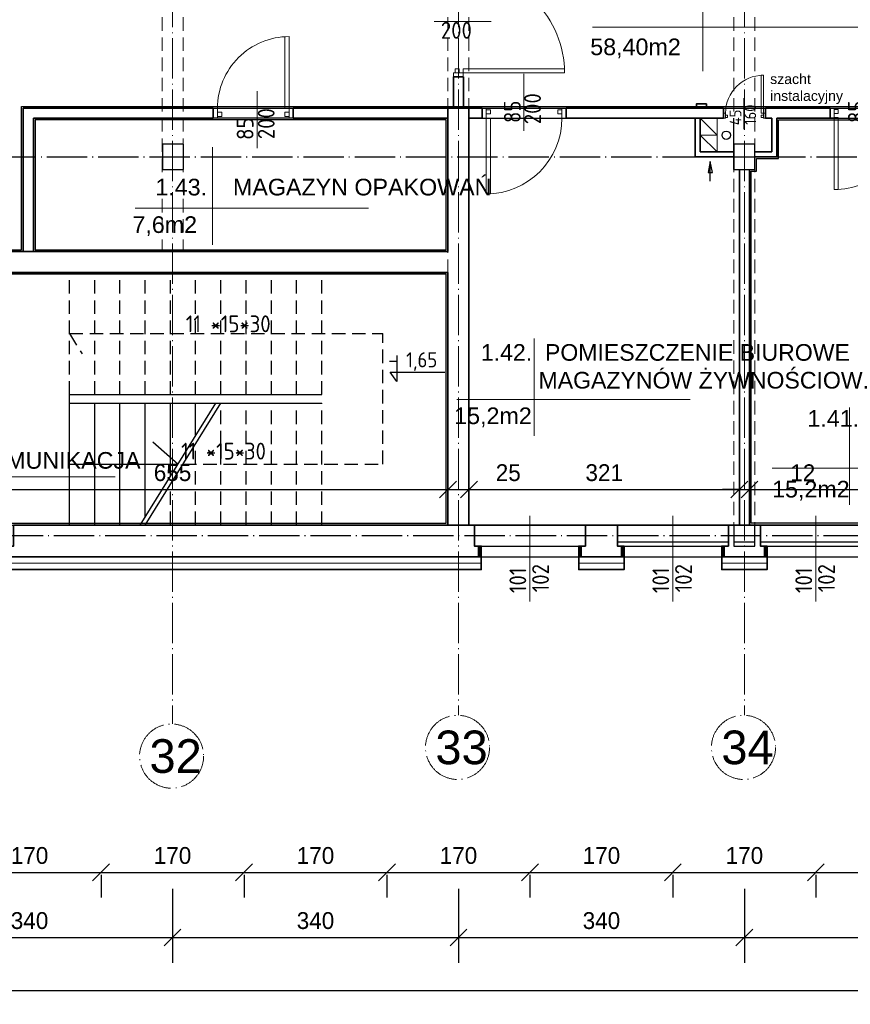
# Model space of a CAD drawing. Header units: millimetres. Extents: x -642 to 14033, y 1994 to 13520.
# Tile 65 of 72: x 10265 to 11253, y 10690 to 11860. Entities that reach past the tile are written whole.
import ezdxf

# ---------------------------------------------------------------- set-up
doc = ezdxf.new("R2010")
doc.units = ezdxf.units.MM
doc.linetypes.add('ACAD_ISO04W100', pattern=[30.5, 24, -3, 0.5, -3])
doc.linetypes.add('KRESKOWA_X2', pattern=[12, 8, -4])
for name, color, linetype, lineweight in [('_wymiary', 1, 'Continuous', 9), ('drzwi', 140, 'Continuous', 13), ('KOMINY', 43, 'Continuous', 15), ('NR', 7, 'Continuous', 13), ('opisy drzwi', 40, 'Continuous', 13), ('opisy pom', 3, 'Continuous', 18), ('OPISY POM. 100', 150, 'Continuous', 20), ('opisy pom.50', 3, 'Continuous', 20), ('przerywana', 7, 'KRESKOWA_X2', 9), ('sciany', 4, 'Continuous', 35), ('symetria', 7, 'ACAD_ISO04W100', 9), ('słupy', 2, 'Continuous', 30), ('wymiary', 1, 'Continuous', 13), ('ściany-OCIEPLENIE', 201, 'Continuous', 9)]:
    doc.layers.add(name, color=color, linetype=linetype, lineweight=lineweight)
doc.layers.add('kanalizacja', color=210, linetype='Continuous')
doc.layers.add('POWIERZCHNIA', color=123, linetype='Continuous', plot=False)
doc.styles.add('ISO', font='isocp.shx')
doc.styles.add('ROMANS', font='ROMANS')
doc.styles.add('style1', font='arial.ttf')
doc.styles.add('SYSTEM', font='TXT')
doc.linetypes.add('BATTING', pattern='A,0.0001,-0.1,[134,ltypeshp.shx,S=0.1,R=0,X=-0.1,Y=0],-0.2,[134,ltypeshp.shx,S=0.1,R=180,X=0.1,Y=0],-0.1', length=0.4001)
doc.dimstyles.new('Jacek2', dxfattribs={"dimscale": 2, "dimtxt": 10, "dimasz": 10, "dimexe": 15, "dimexo": 15, "dimgap": 5, "dimtad": 1, "dimdec": 0, "dimzin": 0, "dimdsep": 46, "dimtxsty": 'Standard', "dimblk": 'OBLIQUE', "dimcen": 0, "dimdle": 5, "dimadec": 1, "dimazin": 0, "dimtfac": 1, "dimtdec": 0, "dimtofl": 0, "dimtmove": 0, "dimatfit": 3, "dimfxl": 1, "dimtolj": 1, "dimtzin": 0, "dimarcsym": 0})

# ---------------------------------------------------------------- blocks, each defined once
blk = doc.blocks.new('_OBLIQUE')
at = {"color": 0, "linetype": 'ByBlock'}
blk.add_line((-0.5, -0.5), (0.5, 0.5), dxfattribs=at)
blk = doc.blocks.new('*D142')
at = {"layer": '_wymiary', "color": 0, "lineweight": -2, "transparency": 16777216}
for p, q in [((10182.1, 10847), (10372.1, 10847)), ((10192.1, 10844.3), (10192.1, 10817)), ((10362.1, 10844.3), (10362.1, 10817))]:
    blk.add_line(p, q, dxfattribs=at)
at = {"layer": 'Defpoints', "color": 0, "transparency": 16777216}
for p in [(10192.1, 10874.3), (10362.1, 10874.3), (10362.1, 10847)]:
    blk.add_point(p, dxfattribs=at)
at = {"layer": '_wymiary', "color": 0, "lineweight": -2, "transparency": 16777216, "xscale": 20, "yscale": 20, "zscale": 20, "rotation": 180}
blk.add_blockref('_OBLIQUE', (10192.1, 10847), dxfattribs=at)
at = {"layer": '_wymiary', "color": 0, "lineweight": -2, "transparency": 16777216, "xscale": 20, "yscale": 20, "zscale": 20}
blk.add_blockref('_OBLIQUE', (10362.1, 10847), dxfattribs=at)
at = {"layer": '_wymiary', "color": 0, "transparency": 16777216, "insert": (10277.1, 10867), "char_height": 20, "attachment_point": 5}
blk.add_mtext('\\A1;170', dxfattribs=at)
blk = doc.blocks.new('*D143')
at = {"layer": 'Defpoints', "color": 0, "transparency": 16777216}
for p in [(10362.1, 10874.3), (10532.1, 10874.3), (10532.1, 10847)]:
    blk.add_point(p, dxfattribs=at)
at = {"layer": 'wymiary', "color": 0, "lineweight": -2, "transparency": 16777216}
for p, q in [((10352.1, 10847), (10542.1, 10847)), ((10362.1, 10844.3), (10362.1, 10817)), ((10532.1, 10844.3), (10532.1, 10817))]:
    blk.add_line(p, q, dxfattribs=at)
at = {"layer": 'wymiary', "color": 0, "lineweight": -2, "transparency": 16777216, "xscale": 20, "yscale": 20, "zscale": 20, "rotation": 180}
blk.add_blockref('_OBLIQUE', (10362.1, 10847), dxfattribs=at)
at = {"layer": 'wymiary', "color": 0, "lineweight": -2, "transparency": 16777216, "xscale": 20, "yscale": 20, "zscale": 20}
blk.add_blockref('_OBLIQUE', (10532.1, 10847), dxfattribs=at)
at = {"layer": 'wymiary', "color": 0, "transparency": 16777216, "insert": (10447.1, 10867), "char_height": 20, "attachment_point": 5}
blk.add_mtext('\\A1;170', dxfattribs=at)
blk = doc.blocks.new('*D144')
at = {"layer": 'Defpoints', "color": 0, "transparency": 16777216}
for p in [(10532.1, 10874.3), (10702.1, 10874.3), (10702.1, 10847)]:
    blk.add_point(p, dxfattribs=at)
at = {"layer": 'wymiary', "color": 0, "lineweight": -2, "transparency": 16777216}
for p, q in [((10522.1, 10847), (10712.1, 10847)), ((10532.1, 10844.3), (10532.1, 10817)), ((10702.1, 10844.3), (10702.1, 10817))]:
    blk.add_line(p, q, dxfattribs=at)
at = {"layer": 'wymiary', "color": 0, "lineweight": -2, "transparency": 16777216, "xscale": 20, "yscale": 20, "zscale": 20, "rotation": 180}
blk.add_blockref('_OBLIQUE', (10532.1, 10847), dxfattribs=at)
at = {"layer": 'wymiary', "color": 0, "lineweight": -2, "transparency": 16777216, "xscale": 20, "yscale": 20, "zscale": 20}
blk.add_blockref('_OBLIQUE', (10702.1, 10847), dxfattribs=at)
at = {"layer": 'wymiary', "color": 0, "transparency": 16777216, "insert": (10617.1, 10867), "char_height": 20, "attachment_point": 5}
blk.add_mtext('\\A1;170', dxfattribs=at)
blk = doc.blocks.new('*D145')
at = {"layer": 'Defpoints', "color": 0, "transparency": 16777216}
for p in [(10702.1, 10874.3), (10872.1, 10874.3), (10872.1, 10847)]:
    blk.add_point(p, dxfattribs=at)
at = {"layer": 'wymiary', "color": 0, "lineweight": -2, "transparency": 16777216}
for p, q in [((10692.1, 10847), (10882.1, 10847)), ((10702.1, 10844.3), (10702.1, 10817)), ((10872.1, 10844.3), (10872.1, 10817))]:
    blk.add_line(p, q, dxfattribs=at)
at = {"layer": 'wymiary', "color": 0, "lineweight": -2, "transparency": 16777216, "xscale": 20, "yscale": 20, "zscale": 20, "rotation": 180}
blk.add_blockref('_OBLIQUE', (10702.1, 10847), dxfattribs=at)
at = {"layer": 'wymiary', "color": 0, "lineweight": -2, "transparency": 16777216, "xscale": 20, "yscale": 20, "zscale": 20}
blk.add_blockref('_OBLIQUE', (10872.1, 10847), dxfattribs=at)
at = {"layer": 'wymiary', "color": 0, "transparency": 16777216, "insert": (10787.1, 10867), "char_height": 20, "attachment_point": 5}
blk.add_mtext('\\A1;170', dxfattribs=at)
blk = doc.blocks.new('*D146')
at = {"layer": 'Defpoints', "color": 0, "transparency": 16777216}
for p in [(10872.1, 10874.3), (11042.1, 10874.3), (11042.1, 10847)]:
    blk.add_point(p, dxfattribs=at)
at = {"layer": 'wymiary', "color": 0, "lineweight": -2, "transparency": 16777216}
for p, q in [((10862.1, 10847), (11052.1, 10847)), ((10872.1, 10844.3), (10872.1, 10817)), ((11042.1, 10844.3), (11042.1, 10817))]:
    blk.add_line(p, q, dxfattribs=at)
at = {"layer": 'wymiary', "color": 0, "lineweight": -2, "transparency": 16777216, "xscale": 20, "yscale": 20, "zscale": 20, "rotation": 180}
blk.add_blockref('_OBLIQUE', (10872.1, 10847), dxfattribs=at)
at = {"layer": 'wymiary', "color": 0, "lineweight": -2, "transparency": 16777216, "xscale": 20, "yscale": 20, "zscale": 20}
blk.add_blockref('_OBLIQUE', (11042.1, 10847), dxfattribs=at)
at = {"layer": 'wymiary', "color": 0, "transparency": 16777216, "insert": (10957.1, 10867), "char_height": 20, "attachment_point": 5}
blk.add_mtext('\\A1;170', dxfattribs=at)
blk = doc.blocks.new('*D147')
at = {"layer": 'Defpoints', "color": 0, "transparency": 16777216}
for p in [(11042.1, 10874.3), (11212.1, 10874.3), (11212.1, 10847)]:
    blk.add_point(p, dxfattribs=at)
at = {"layer": 'wymiary', "color": 0, "lineweight": -2, "transparency": 16777216}
for p, q in [((11032.1, 10847), (11222.1, 10847)), ((11042.1, 10844.3), (11042.1, 10817)), ((11212.1, 10844.3), (11212.1, 10817))]:
    blk.add_line(p, q, dxfattribs=at)
at = {"layer": 'wymiary', "color": 0, "lineweight": -2, "transparency": 16777216, "xscale": 20, "yscale": 20, "zscale": 20, "rotation": 180}
blk.add_blockref('_OBLIQUE', (11042.1, 10847), dxfattribs=at)
at = {"layer": 'wymiary', "color": 0, "lineweight": -2, "transparency": 16777216, "xscale": 20, "yscale": 20, "zscale": 20}
blk.add_blockref('_OBLIQUE', (11212.1, 10847), dxfattribs=at)
at = {"layer": 'wymiary', "color": 0, "transparency": 16777216, "insert": (11127.1, 10867), "char_height": 20, "attachment_point": 5}
blk.add_mtext('\\A1;170', dxfattribs=at)
blk = doc.blocks.new('*D148')
at = {"layer": 'Defpoints', "color": 0, "transparency": 16777216}
for p in [(11212.1, 10874.3), (11382.1, 10874.3), (11382.1, 10847)]:
    blk.add_point(p, dxfattribs=at)
at = {"layer": 'wymiary', "color": 0, "lineweight": -2, "transparency": 16777216}
for p, q in [((11202.1, 10847), (11392.1, 10847)), ((11212.1, 10844.3), (11212.1, 10817)), ((11382.1, 10844.3), (11382.1, 10817))]:
    blk.add_line(p, q, dxfattribs=at)
at = {"layer": 'wymiary', "color": 0, "lineweight": -2, "transparency": 16777216, "xscale": 20, "yscale": 20, "zscale": 20, "rotation": 180}
blk.add_blockref('_OBLIQUE', (11212.1, 10847), dxfattribs=at)
at = {"layer": 'wymiary', "color": 0, "lineweight": -2, "transparency": 16777216, "xscale": 20, "yscale": 20, "zscale": 20}
blk.add_blockref('_OBLIQUE', (11382.1, 10847), dxfattribs=at)
at = {"layer": 'wymiary', "color": 0, "transparency": 16777216, "insert": (11297.1, 10867), "char_height": 20, "attachment_point": 5}
blk.add_mtext('\\A1;170', dxfattribs=at)
blk = doc.blocks.new('*D163')
at = {"layer": 'Defpoints', "color": 0, "transparency": 16777216}
for p in [(10107.1, 10857.5), (10447.1, 10853.8), (10447.1, 10769.6)]:
    blk.add_point(p, dxfattribs=at)
at = {"layer": 'wymiary', "color": 0, "lineweight": -2, "transparency": 16777216}
for p, q in [((10107.1, 10827.5), (10107.1, 10739.6)), ((10447.1, 10823.8), (10447.1, 10739.6)), ((10097.1, 10769.6), (10457.1, 10769.6))]:
    blk.add_line(p, q, dxfattribs=at)
at = {"layer": 'wymiary', "color": 0, "lineweight": -2, "transparency": 16777216, "xscale": 20, "yscale": 20, "zscale": 20, "rotation": 180}
blk.add_blockref('_OBLIQUE', (10107.1, 10769.6), dxfattribs=at)
at = {"layer": 'wymiary', "color": 0, "lineweight": -2, "transparency": 16777216, "xscale": 20, "yscale": 20, "zscale": 20}
blk.add_blockref('_OBLIQUE', (10447.1, 10769.6), dxfattribs=at)
at = {"layer": 'wymiary', "color": 0, "transparency": 16777216, "insert": (10277.1, 10789.6), "char_height": 20, "attachment_point": 5}
blk.add_mtext('\\A1;340', dxfattribs=at)
blk = doc.blocks.new('*D164')
at = {"layer": 'Defpoints', "color": 0, "transparency": 16777216}
for p in [(10447.1, 10857.5), (10787.1, 10853.8), (10787.1, 10769.6)]:
    blk.add_point(p, dxfattribs=at)
at = {"layer": 'wymiary', "color": 0, "lineweight": -2, "transparency": 16777216}
for p, q in [((10447.1, 10827.5), (10447.1, 10739.6)), ((10787.1, 10823.8), (10787.1, 10739.6)), ((10437.1, 10769.6), (10797.1, 10769.6))]:
    blk.add_line(p, q, dxfattribs=at)
at = {"layer": 'wymiary', "color": 0, "lineweight": -2, "transparency": 16777216, "xscale": 20, "yscale": 20, "zscale": 20, "rotation": 180}
blk.add_blockref('_OBLIQUE', (10447.1, 10769.6), dxfattribs=at)
at = {"layer": 'wymiary', "color": 0, "lineweight": -2, "transparency": 16777216, "xscale": 20, "yscale": 20, "zscale": 20}
blk.add_blockref('_OBLIQUE', (10787.1, 10769.6), dxfattribs=at)
at = {"layer": 'wymiary', "color": 0, "transparency": 16777216, "insert": (10617.1, 10789.6), "char_height": 20, "attachment_point": 5}
blk.add_mtext('\\A1;340', dxfattribs=at)
blk = doc.blocks.new('*D165')
at = {"layer": 'Defpoints', "color": 0, "transparency": 16777216}
for p in [(10787.1, 10857.5), (11127.1, 10853.8), (11127.1, 10769.6)]:
    blk.add_point(p, dxfattribs=at)
at = {"layer": 'wymiary', "color": 0, "lineweight": -2, "transparency": 16777216}
for p, q in [((10787.1, 10827.5), (10787.1, 10739.6)), ((11127.1, 10823.8), (11127.1, 10739.6)), ((10777.1, 10769.6), (11137.1, 10769.6))]:
    blk.add_line(p, q, dxfattribs=at)
at = {"layer": 'wymiary', "color": 0, "lineweight": -2, "transparency": 16777216, "xscale": 20, "yscale": 20, "zscale": 20, "rotation": 180}
blk.add_blockref('_OBLIQUE', (10787.1, 10769.6), dxfattribs=at)
at = {"layer": 'wymiary', "color": 0, "lineweight": -2, "transparency": 16777216, "xscale": 20, "yscale": 20, "zscale": 20}
blk.add_blockref('_OBLIQUE', (11127.1, 10769.6), dxfattribs=at)
at = {"layer": 'wymiary', "color": 0, "transparency": 16777216, "insert": (10957.1, 10789.6), "char_height": 20, "attachment_point": 5}
blk.add_mtext('\\A1;340', dxfattribs=at)
blk = doc.blocks.new('*D166')
at = {"layer": 'Defpoints', "color": 0, "transparency": 16777216}
for p in [(11127.1, 10857.5), (11467.1, 10853.8), (11467.1, 10769.6)]:
    blk.add_point(p, dxfattribs=at)
at = {"layer": 'wymiary', "color": 0, "lineweight": -2, "transparency": 16777216}
for p, q in [((11127.1, 10827.5), (11127.1, 10739.6)), ((11467.1, 10823.8), (11467.1, 10739.6)), ((11117.1, 10769.6), (11477.1, 10769.6))]:
    blk.add_line(p, q, dxfattribs=at)
at = {"layer": 'wymiary', "color": 0, "lineweight": -2, "transparency": 16777216, "xscale": 20, "yscale": 20, "zscale": 20, "rotation": 180}
blk.add_blockref('_OBLIQUE', (11127.1, 10769.6), dxfattribs=at)
at = {"layer": 'wymiary', "color": 0, "lineweight": -2, "transparency": 16777216, "xscale": 20, "yscale": 20, "zscale": 20}
blk.add_blockref('_OBLIQUE', (11467.1, 10769.6), dxfattribs=at)
at = {"layer": 'wymiary', "color": 0, "transparency": 16777216, "insert": (11297.1, 10789.6), "char_height": 20, "attachment_point": 5}
blk.add_mtext('\\A1;340', dxfattribs=at)
blk = doc.blocks.new('*D214')
at = {"layer": 'Defpoints', "color": 0, "transparency": 16777216}
for p in [(10774.6, 11302), (10119.6, 11259.9), (10774.6, 11259.9)]:
    blk.add_point(p, dxfattribs=at)
at = {"layer": 'wymiary', "color": 0, "lineweight": -2, "transparency": 16777216}
for p, q in [((10119.6, 11289.9), (10119.6, 11332)), ((10774.6, 11289.9), (10774.6, 11332)), ((10109.6, 11302), (10784.6, 11302))]:
    blk.add_line(p, q, dxfattribs=at)
at = {"layer": 'wymiary', "color": 0, "lineweight": -2, "transparency": 16777216, "xscale": 20, "yscale": 20, "zscale": 20, "rotation": 180}
blk.add_blockref('_OBLIQUE', (10119.6, 11302), dxfattribs=at)
at = {"layer": 'wymiary', "color": 0, "lineweight": -2, "transparency": 16777216, "xscale": 20, "yscale": 20, "zscale": 20}
blk.add_blockref('_OBLIQUE', (10774.6, 11302), dxfattribs=at)
at = {"layer": 'wymiary', "color": 0, "transparency": 16777216, "insert": (10447.1, 11322), "char_height": 20, "attachment_point": 5}
blk.add_mtext('\\A1;655', dxfattribs=at)
blk = doc.blocks.new('*D215')
at = {"layer": 'Defpoints', "color": 0, "transparency": 16777216}
for p in [(10799.6, 11302), (10774.6, 11259.9), (10799.6, 11259.9)]:
    blk.add_point(p, dxfattribs=at)
at = {"layer": 'wymiary', "color": 0, "lineweight": -2, "transparency": 16777216}
for p, q in [((10774.6, 11289.9), (10774.6, 11332)), ((10799.6, 11289.9), (10799.6, 11332)), ((10764.6, 11302), (10799.6, 11302)), ((10799.6, 11302), (10873, 11302))]:
    blk.add_line(p, q, dxfattribs=at)
at = {"layer": 'wymiary', "color": 0, "lineweight": -2, "transparency": 16777216, "xscale": 20, "yscale": 20, "zscale": 20, "rotation": 180}
blk.add_blockref('_OBLIQUE', (10774.6, 11302), dxfattribs=at)
at = {"layer": 'wymiary', "color": 0, "lineweight": -2, "transparency": 16777216, "xscale": 20, "yscale": 20, "zscale": 20}
blk.add_blockref('_OBLIQUE', (10799.6, 11302), dxfattribs=at)
at = {"layer": 'wymiary', "color": 0, "transparency": 16777216, "insert": (10846.3, 11322), "char_height": 20, "attachment_point": 5}
blk.add_mtext('\\A1;25', dxfattribs=at)
blk = doc.blocks.new('*D216')
at = {"layer": 'Defpoints', "color": 0, "transparency": 16777216}
for p in [(11121.1, 11302), (10799.6, 11259.9), (11121.1, 11259.9)]:
    blk.add_point(p, dxfattribs=at)
at = {"layer": 'wymiary', "color": 0, "lineweight": -2, "transparency": 16777216}
for p, q in [((10799.6, 11289.9), (10799.6, 11332)), ((11121.1, 11289.9), (11121.1, 11332)), ((10789.6, 11302), (11131.1, 11302))]:
    blk.add_line(p, q, dxfattribs=at)
at = {"layer": 'wymiary', "color": 0, "lineweight": -2, "transparency": 16777216, "xscale": 20, "yscale": 20, "zscale": 20, "rotation": 180}
blk.add_blockref('_OBLIQUE', (10799.6, 11302), dxfattribs=at)
at = {"layer": 'wymiary', "color": 0, "lineweight": -2, "transparency": 16777216, "xscale": 20, "yscale": 20, "zscale": 20}
blk.add_blockref('_OBLIQUE', (11121.1, 11302), dxfattribs=at)
at = {"layer": 'wymiary', "color": 0, "transparency": 16777216, "insert": (10960.4, 11322), "char_height": 20, "attachment_point": 5}
blk.add_mtext('\\A1;321', dxfattribs=at)
blk = doc.blocks.new('*D217')
at = {"layer": 'Defpoints', "color": 0, "transparency": 16777216}
for p in [(11133.1, 11302), (11121.1, 11259.9), (11133.1, 11259.9)]:
    blk.add_point(p, dxfattribs=at)
at = {"layer": 'wymiary', "color": 0, "lineweight": -2, "transparency": 16777216}
for p, q in [((11121.1, 11289.9), (11121.1, 11332)), ((11133.1, 11289.9), (11133.1, 11332)), ((11121.1, 11302), (11101.1, 11302)), ((11133.1, 11302), (11219.8, 11302))]:
    blk.add_line(p, q, dxfattribs=at)
at = {"layer": 'wymiary', "color": 0, "lineweight": -2, "transparency": 16777216, "xscale": 20, "yscale": 20, "zscale": 20}
blk.add_blockref('_OBLIQUE', (11121.1, 11302), dxfattribs=at)
at = {"layer": 'wymiary', "color": 0, "lineweight": -2, "transparency": 16777216, "xscale": 20, "yscale": 20, "zscale": 20, "rotation": 180}
blk.add_blockref('_OBLIQUE', (11133.1, 11302), dxfattribs=at)
at = {"layer": 'wymiary', "color": 0, "transparency": 16777216, "insert": (11196.5, 11322), "char_height": 20, "attachment_point": 5}
blk.add_mtext('\\A1;12', dxfattribs=at)
blk = doc.blocks.new('*D218')
at = {"layer": 'Defpoints', "color": 0, "transparency": 16777216}
for p in [(11801.1, 11302), (11133.1, 11259.9), (11801.1, 11259.9)]:
    blk.add_point(p, dxfattribs=at)
at = {"layer": 'wymiary', "color": 0, "lineweight": -2, "transparency": 16777216}
for p, q in [((11133.1, 11289.9), (11133.1, 11332)), ((11801.1, 11289.9), (11801.1, 11332)), ((11123.1, 11302), (11811.1, 11302))]:
    blk.add_line(p, q, dxfattribs=at)
at = {"layer": 'wymiary', "color": 0, "lineweight": -2, "transparency": 16777216, "xscale": 20, "yscale": 20, "zscale": 20, "rotation": 180}
blk.add_blockref('_OBLIQUE', (11133.1, 11302), dxfattribs=at)
at = {"layer": 'wymiary', "color": 0, "lineweight": -2, "transparency": 16777216, "xscale": 20, "yscale": 20, "zscale": 20}
blk.add_blockref('_OBLIQUE', (11801.1, 11302), dxfattribs=at)
at = {"layer": 'wymiary', "color": 0, "transparency": 16777216, "insert": (11467.1, 11322), "char_height": 20, "attachment_point": 5}
blk.add_mtext('\\A1;668', dxfattribs=at)
blk = doc.blocks.new('*D408')
at = {"layer": 'Defpoints', "color": 0, "transparency": 16777216}
for p in [(6083.6, 10706.3), (6083.6, 10690.2), (12183.1, 10690.2)]:
    blk.add_point(p, dxfattribs=at)
at = {"layer": 'wymiary', "color": 0, "lineweight": -2, "transparency": 16777216}
for p, q in [((6083.6, 10720.2), (6083.6, 10736.3)), ((12183.1, 10720.2), (12183.1, 10736.3)), ((12193.1, 10706.3), (6073.6, 10706.3))]:
    blk.add_line(p, q, dxfattribs=at)
at = {"layer": 'wymiary', "color": 0, "lineweight": -2, "transparency": 16777216, "xscale": 20, "yscale": 20, "zscale": 20, "rotation": 180}
blk.add_blockref('_OBLIQUE', (6083.6, 10706.3), dxfattribs=at)
at = {"layer": 'wymiary', "color": 0, "lineweight": -2, "transparency": 16777216, "xscale": 20, "yscale": 20, "zscale": 20}
blk.add_blockref('_OBLIQUE', (12183.1, 10706.3), dxfattribs=at)
at = {"layer": 'wymiary', "color": 0, "transparency": 16777216, "insert": (9133.4, 10726.3), "char_height": 20, "attachment_point": 5}
blk.add_mtext('\\A1;6100', dxfattribs=at)

msp = doc.modelspace()

# ---------------------------------------------------------------- linework, layer by layer
for p, q in [((11114.6, 11682.4), (11114.6, 11743.4)), ((10324.6, 11414.9), (10624.6, 11414.9)), ((10324.6, 11259.9), (10324.6, 11414.9)), ((10324.6, 11404.9), (10624.6, 11404.9)), ((10354.6, 11259.9), (10354.6, 11404.9)), ((10384.6, 11259.9), (10384.6, 11404.9)), ((10408.7, 11259.9), (10498.7, 11404.9)), ((10414.6, 11269.4), (10414.6, 11404.9)), ((10414.6, 11259.9), (10504.6, 11404.9)), ((10444.6, 11317.8), (10444.6, 11404.9)), ((10474.6, 11366.1), (10474.6, 11404.9)), ((10423.7, 11358.8), (10453.7, 11332.4)), ((10324.6, 11332.4), (10453.7, 11332.4)), ((8720.1, 11259.9), (12126.1, 11259.9)), ((10976.1, 11240), (11108.1, 11240)), ((11114.6, 11240), (11139.6, 11240)), ((11114.6, 11240), (11139.6, 11240)), ((11146.1, 11240), (11278.1, 11240)), ((8720.1, 11221.9), (12168.1, 11221.9))]:
    msp.add_line(p, q)
at = {"linetype": 'ACAD_ISO04W100', "ltscale": 2}
for p, q in [((476.7, 11697.4), (13301.1, 11697.4)), ((8720.1, 11247.4), (13301.1, 11247.4))]:
    msp.add_line(p, q, dxfattribs=at)
at = {"linetype": 'KRESKOWA_X2', "ltscale": 2}
for p, q in [((10324.6, 11414.9), (10324.6, 11559.9)), ((10354.6, 11414.9), (10354.6, 11559.9)), ((10384.6, 11414.9), (10384.6, 11559.9)), ((10414.6, 11414.9), (10414.6, 11559.9)), ((10444.6, 11414.9), (10444.6, 11559.9)), ((10474.6, 11414.9), (10474.6, 11559.9)), ((10504.6, 11414.9), (10504.6, 11559.9)), ((10534.6, 11414.9), (10534.6, 11559.9)), ((10564.6, 11414.9), (10564.6, 11559.9)), ((10594.6, 11414.9), (10594.6, 11559.9)), ((10624.6, 11414.9), (10624.6, 11559.9)), ((10324.6, 11487.4), (10697.1, 11487.4)), ((10324.6, 11487.4), (10339.6, 11463.3)), ((10697.1, 11332.4), (10697.1, 11487.4)), ((10504.6, 11259.9), (10504.6, 11404.9)), ((10534.6, 11259.9), (10534.6, 11404.9)), ((10564.6, 11259.9), (10564.6, 11404.9)), ((10594.6, 11259.9), (10594.6, 11404.9)), ((10624.6, 11259.9), (10624.6, 11404.9)), ((10474.6, 11259.9), (10474.6, 11356.6)), ((10459.6, 11332.4), (10697.1, 11332.4)), ((10444.6, 11259.9), (10444.6, 11308.3))]:
    msp.add_line(p, q, dxfattribs=at)
at = {"ltscale": 2}
for p, q in [((10812.6, 11234.9), (10938.1, 11234.9)), ((10976.1, 11234.9), (11108.1, 11234.9)), ((11114.6, 11234.9), (11139.6, 11234.9)), ((11114.6, 11234.9), (11139.6, 11234.9)), ((11146.1, 11234.9), (11278.1, 11234.9))]:
    msp.add_line(p, q, dxfattribs=at)
msp.add_lwpolyline([(10713.7, 11461.4), (10713.7, 11430.5), (10705.9, 11441.6), (10770.7, 11441.6)], dxfattribs=at)
at = {"layer": 'drzwi'}
for points in [[(10585.6, 11755.4, 0), (10580.6, 11755.4, 0), (10580.6, 11840.3, 0), (10585.6, 11840.4, 0), (10585.6, 11755.4, 0)], [(10781.1, 11797.2, 0), (10781.1, 11792.4, 0), (10792.6, 11792.4, 0), (10792.6, 11797.2, 0), (10781.1, 11797.2, 0)], [(10783, 11797.2, 0), (10783, 11802, 0), (10787.8, 11802, 0), (10787.8, 11797.2, 0), (10783, 11797.2, 0)], [(10792.6, 11792.4, 0), (10792.6, 11802, 0), (10913.1, 11802, 0), (10913.2, 11797.2, 0), (10792.6, 11797.2, 0)], [(11149.7, 11749.4, 0), (11147.2, 11749.4, 0), (11147.2, 11794.4, 0), (11149.7, 11794.4, 0), (11149.7, 11749.4, 0)], [(10500.6, 11743.4, 0), (10495.6, 11743.4, 0), (10495.6, 11755.4, 0), (10500.6, 11755.4, 0), (10500.6, 11743.4, 0)], [(10500.6, 11745.4, 0), (10505.6, 11745.4, 0), (10505.6, 11750.4, 0), (10500.6, 11750.4, 0), (10500.6, 11745.4, 0)], [(10585.6, 11745.4, 0), (10580.6, 11745.4, 0), (10580.6, 11750.4, 0), (10585.6, 11750.4, 0), (10585.6, 11745.4, 0)], [(10585.6, 11743.4, 0), (10590.6, 11743.4, 0), (10590.6, 11755.4, 0), (10585.6, 11755.4, 0), (10585.6, 11743.4, 0)], [(10815.1, 11755.4, 0), (10820.1, 11755.4, 0), (10820.1, 11743.4, 0), (10815.1, 11743.4, 0), (10815.1, 11755.4, 0)], [(10820.1, 11753.4, 0), (10825.1, 11753.4, 0), (10825.1, 11748.4, 0), (10820.1, 11748.4, 0), (10820.1, 11753.4, 0)], [(10910.1, 11753.4, 0), (10905.1, 11753.4, 0), (10905.1, 11748.4, 0), (10910.1, 11748.4, 0), (10910.1, 11753.4, 0)], [(10910.1, 11755.4, 0), (10915.1, 11755.4, 0), (10915.1, 11743.4, 0), (10910.1, 11743.4, 0), (10910.1, 11755.4, 0)], [(11104.7, 11743.4, 0), (11102.2, 11743.4, 0), (11102.2, 11749.4, 0), (11104.7, 11749.4, 0), (11104.7, 11743.4, 0)], [(11149.7, 11743.4, 0), (11152.2, 11743.4, 0), (11152.2, 11749.4, 0), (11149.7, 11749.4, 0), (11149.7, 11743.4, 0)], [(11233.9, 11755.4, 0), (11229.1, 11755.4, 0), (11229.1, 11744, 0), (11233.9, 11744, 0), (11233.9, 11755.4, 0)], [(11233.9, 11753.7, 0), (11238.6, 11753.7, 0), (11238.6, 11748.9, 0), (11233.9, 11748.9, 0), (11233.9, 11753.7, 0)], [(10820.1, 11743.4, 0), (10825.1, 11743.4, 0), (10825.1, 11653.4, 0), (10820.1, 11653.4, 0), (10820.1, 11743.4, 0)], [(11104.7, 11744.4, 0), (11107.2, 11744.4, 0), (11107.2, 11746.9, 0), (11104.7, 11746.9, 0), (11104.7, 11744.4, 0)], [(11149.7, 11744.4, 0), (11147.2, 11744.4, 0), (11147.2, 11746.9, 0), (11149.7, 11746.9, 0), (11149.7, 11744.4, 0)], [(11233.9, 11744.2, 0), (11238.6, 11744.2, 0), (11238.6, 11658.5, 0), (11233.9, 11658.5, 0), (11233.9, 11744.2, 0)]]:
    msp.add_polyline3d(points, dxfattribs=at)
for centre, radius, start, end in [((10792.6, 11797.2), 120.6, 359.9997, 89.9998), ((10585.6, 11755.4), 85, 89.996, 179.9964), ((11149.7, 11749.4), 45, 90, 180), ((10820.1, 11743.4), 90, 270, 0), ((11234, 11743.9), 85.4, 269.9186, 0.0853)]:
    msp.add_arc(centre, radius, start, end, dxfattribs=at)
at = {"layer": 'kanalizacja'}
msp.add_circle((11105.5, 11723.1), 5, dxfattribs=at)
at = {"layer": 'KOMINY', "lineweight": 18}
for p, q in [((11074.6, 11743.4), (11094.6, 11723.4)), ((11074.6, 11723.4), (11094.6, 11703.4))]:
    msp.add_line(p, q, dxfattribs=at)
for points in [[(11094.6, 11723.4), (11074.6, 11723.4), (11074.6, 11743.4), (11094.6, 11743.4)], [(11094.6, 11703.4), (11074.6, 11703.4), (11074.6, 11723.4), (11094.6, 11723.4)]]:
    msp.add_lwpolyline(points, close=True, dxfattribs=at)
at = {"layer": 'KOMINY', "lineweight": 30}
msp.add_lwpolyline([(11086.5, 11668.7), (11086.5, 11692), (11084, 11678.9), (11089.1, 11678.9), (11086.5, 11692)], dxfattribs=at)
at = {"layer": 'opisy drzwi'}
for p, q in [((10758.1, 11858.4), (10826, 11858.4)), ((10864.7, 11728.2), (10864.7, 11796)), ((10547.9, 11707.7), (10547.9, 11775.6)), ((11126.6, 11767.4), (11126.6, 11730.2)), ((10872.1, 11270.7), (10872.1, 11169)), ((11042.1, 11270.7), (11042.1, 11169)), ((11212.1, 11270.7), (11212.1, 11169))]:
    msp.add_line(p, q, dxfattribs=at)
at = {"layer": 'opisy pom'}
for p, q in [((10494.6, 11593), (10494.6, 11708.8)), ((10402.6, 11636.4), (10680.3, 11636.4)), ((10877.1, 11365.7), (10877.1, 11481.5)), ((10785.1, 11409.1), (11062.8, 11409.1)), ((11252.2, 11283.9), (11252.2, 11399.7)), ((10101.1, 11317.1), (10378.8, 11317.1)), ((11160.2, 11327.3), (11437.9, 11327.3))]:
    msp.add_line(p, q, dxfattribs=at)
at = {"layer": 'OPISY POM. 100'}
for p, q in [((11077.8, 11904.3), (11077.8, 11799.2)), ((10946.4, 11851.6), (11427, 11851.6))]:
    msp.add_line(p, q, dxfattribs=at)
at = {"layer": 'POWIERZCHNIA'}
for points in [[(9433.1, 11985.4), (9433.1, 11755.4), (9930.1, 11755.4), (9930.1, 11697.4), (10094.6, 11697.4), (10094.6, 11755.4), (10119.6, 11755.4), (10119.6, 11584.9), (10269.6, 11584.9), (10269.6, 11755.4), (11819.6, 11755.4), (11819.6, 11985.4), (9433.1, 11985.4), (9433.1, 11985.4), (9433.1, 11985.4)], [(10799.6, 11743.4), (11068.6, 11743.4), (11068.6, 11697.4), (11114.6, 11697.4), (11114.6, 11682.4), (11121.1, 11682.4), (11121.1, 11259.9), (10799.6, 11259.9), (10799.7, 11743.4)], [(11165.6, 11743.4), (11454.6, 11743.4), (11461.1, 11259.9), (11133.1, 11259.9), (11133.1, 11682.4), (11139.6, 11682.4), (11139.6, 11697.4), (11165.6, 11697.4), (11165.6, 11743.4)]]:
    msp.add_lwpolyline(points, dxfattribs=at)
for points in [[(9435.1, 11983.4), (9435.1, 11757.4), (9932.1, 11757.4), (9932.1, 11699.4), (10092.6, 11699.4), (10092.6, 11757.4), (10121.6, 11757.4), (10121.6, 11586.9), (10267.6, 11586.9), (10267.6, 11757.4), (11817.6, 11757.4), (11817.6, 11983.4)], [(10281.6, 11584.9), (10774.6, 11584.9), (10774.6, 11743.4), (10281.6, 11743.4)], [(10283.6, 11586.9), (10772.6, 11586.9), (10772.6, 11741.4), (10283.6, 11741.4)], [(11167.6, 11741.4), (11452.7, 11741.4), (11459.1, 11261.9), (11135.1, 11261.9), (11135.1, 11680.4), (11141.6, 11680.4), (11141.6, 11695.4), (11167.6, 11695.4)], [(10119.6, 11259.9), (10774.6, 11259.9), (10774.6, 11559.9), (10119.6, 11559.9)], [(10121.6, 11261.9), (10772.6, 11261.9), (10772.6, 11557.9), (10121.6, 11557.9)]]:
    msp.add_lwpolyline(points, close=True, dxfattribs=at)
at = {"layer": 'przerywana', "linetype": 'KRESKOWA_X2', "ltscale": 2}
for p, q in [((10434.6, 12631.4), (10434.6, 11584.9)), ((10459.6, 12631.4), (10459.6, 11584.9)), ((10774.6, 12631.4), (10774.6, 11259.9)), ((10799.6, 12631.4), (10799.6, 11259.9)), ((11114.6, 12631.4), (11114.6, 11259.9)), ((11139.6, 12631.4), (11139.6, 11259.9))]:
    msp.add_line(p, q, dxfattribs=at)
at = {"layer": 'sciany'}
for p, q in [((10781.1, 11792.4), (10793.1, 11792.4)), ((10781.1, 11792.4), (10781.1, 11755.4)), ((10793.1, 11792.4), (10793.1, 11755.4)), ((10269.6, 11755.4), (10495.6, 11755.4)), ((10269.6, 11584.9), (10269.6, 11755.4)), ((10590.6, 11755.4), (10815.1, 11755.4)), ((10774.6, 11755.4), (10774.6, 11584.9)), ((10799.6, 11755.4), (10799.6, 11259.9)), ((10815.1, 11755.4), (10815.1, 11743.4)), ((10815.1, 11755.4), (10815.1, 11743.4)), ((10915.1, 11755.4), (11102.2, 11755.4)), ((10915.1, 11755.4), (10915.1, 11743.4)), ((11152.2, 11755.4), (11229.1, 11755.4)), ((11229.1, 11743.4), (11229.1, 11755.4)), ((10281.6, 11584.9), (10281.6, 11743.4)), ((10281.6, 11743.4), (10495.6, 11743.4)), ((10590.6, 11743.4), (10774.6, 11743.4)), ((10799.6, 11743.4), (10815.1, 11743.4)), ((10799.6, 11743.4), (10815.1, 11743.4)), ((10915.1, 11743.4), (11102.2, 11743.4)), ((11068.6, 11697.4), (11068.6, 11743.4)), ((11074.6, 11703.4), (11074.6, 11743.4)), ((11159.6, 11743.4), (11152.2, 11743.4)), ((11159.6, 11703.4), (11159.6, 11743.4)), ((11165.6, 11697.4), (11165.6, 11743.4)), ((11165.6, 11743.4), (11229.1, 11743.4)), ((11074.6, 11703.4), (11114.6, 11703.4)), ((11139.6, 11703.4), (11159.6, 11703.4)), ((11068.6, 11697.4), (11114.6, 11697.4)), ((11139.6, 11697.4), (11165.6, 11697.4)), ((11121.1, 11682.4), (11121.1, 11259.9)), ((11133.1, 11682.4), (11133.1, 11259.9)), ((10255.1, 11584.9), (10339.6, 11584.9)), ((10339.6, 11584.9), (10774.6, 11584.9)), ((10255.1, 11559.9), (10774.6, 11559.9)), ((10774.6, 11559.9), (10774.6, 11259.9))]:
    msp.add_line(p, q, dxfattribs=at)
for points in [[(10495.6, 11755.4), (10495.6, 11743.4)], [(10590.6, 11755.4), (10590.6, 11743.4)], [(11102.2, 11755.4), (11102.2, 11743.4)], [(11152.2, 11755.4), (11152.2, 11743.4)], [(10258.1, 11259.9), (10806.1, 11259.9), (10806.1, 11234.9), (10811.1, 11234.9), (10811.1, 11221.9), (10253.1, 11221.9), (10253.1, 11234.9), (10258.1, 11234.9), (10258.1, 11259.9)], [(10938.1, 11259.9), (10976.1, 11259.9), (10976.1, 11234.9), (10981.1, 11234.9), (10981.1, 11221.9), (10933.1, 11221.9), (10933.1, 11234.9), (10938.1, 11234.9), (10938.1, 11259.9)], [(11108.1, 11259.9), (11146.1, 11259.9), (11146.1, 11234.9), (11151.1, 11234.9), (11151.1, 11221.9), (11103.1, 11221.9), (11103.1, 11234.9), (11108.1, 11234.9), (11108.1, 11259.9)], [(10253.1, 11234.9), (10250.1, 11234.9), (10250.1, 11206.9), (10814.1, 11206.9), (10814.1, 11234.9), (10811.1, 11234.9)], [(10933.1, 11234.9), (10930.1, 11234.9), (10930.1, 11206.9), (10984.1, 11206.9), (10984.1, 11234.9), (10981.1, 11234.9)], [(11103.1, 11234.9), (11100.1, 11234.9), (11100.1, 11206.9), (11154.1, 11206.9), (11154.1, 11234.9), (11151.1, 11234.9)]]:
    msp.add_lwpolyline(points, dxfattribs=at)
msp.add_lwpolyline([(11070, 11755.4), (11082, 11755.4), (11082, 11760.4), (11070, 11760.4)], close=True, dxfattribs=at)
at = {"layer": 'symetria', "linetype": 'ACAD_ISO04W100', "ltscale": 2}
for p, q in [((10447.1, 12631.4), (10447.1, 11023.4)), ((10787.1, 12631.4), (10787.1, 11221.9)), ((10787.1, 12631.4), (10787.1, 11033.7)), ((11127.1, 12631.4), (11127.1, 11221.9)), ((11127.1, 12631.4), (11127.1, 11033.7))]:
    msp.add_line(p, q, dxfattribs=at)
at = {"layer": 'symetria', "ltscale": 2}
for centre in [(10786, 10995.6), (10786, 10995.6), (11126, 10995.6), (11126, 10995.6), (10446, 10985.2)]:
    msp.add_circle(centre, 38.1, dxfattribs=at)
at = {"layer": 'słupy'}
for points in [[(10435.1, 11682.4), (10460.1, 11682.4), (10460.1, 11712.4), (10435.1, 11712.4)], [(11114.6, 11682.4), (11139.6, 11682.4), (11139.6, 11712.4), (11114.6, 11712.4)], [(11114.6, 11234.9), (11139.6, 11234.9), (11139.6, 11259.9), (11114.6, 11259.9)]]:
    msp.add_lwpolyline(points, close=True, dxfattribs=at)
at = {"layer": 'ściany-OCIEPLENIE', "linetype": 'BATTING', "ltscale": 3}
for p, q in [((10812.6, 11234.9), (10812.6, 11221.9)), ((10931.6, 11234.9), (10931.6, 11221.9)), ((10982.6, 11234.9), (10982.6, 11221.9)), ((11101.6, 11234.9), (11101.6, 11221.9)), ((11152.6, 11234.9), (11152.6, 11221.9))]:
    msp.add_line(p, q, dxfattribs=at)
at = {"layer": 'ściany-OCIEPLENIE', "linetype": 'BATTING', "ltscale": 14}
for p, q in [((10814.1, 11214.4), (10250.1, 11214.4)), ((10984.1, 11214.4), (10930.1, 11214.4)), ((11154.1, 11214.4), (11100.1, 11214.4))]:
    msp.add_line(p, q, dxfattribs=at)

# ---------------------------------------------------------------- texts
at = {"layer": 'NR', "ltscale": 5, "char_height": 40, "width": 65, "attachment_point": 1, "style": 'style1'}
for s, insert in [('33', (10759.7, 11015.6)), ('33', (10759.7, 11015.6)), ('34', (11099.7, 11015.6)), ('34', (11099.7, 11015.6)), ('32', (10419.7, 11005.3))]:
    msp.add_mtext(s, dxfattribs=dict(at, insert=insert))
at = {"layer": 'opisy drzwi', "style": 'ISO'}
msp.add_text('200', height=20, dxfattribs=at).set_placement((10766.2, 11837.8))
for s, height, p in [('200', 20, (10885.2, 11736.2)), ('200', 20, (10568.5, 11718.5)), ('85', 20, (10861.1, 11737.7)), ('160', 14, (11141, 11735.6)), ('85', 20, (11270.2, 11737.7)), ('45', 14, (11123.5, 11735)), ('85', 20, (10543.4, 11717.6)), ('101', 20, (10867.7, 11179)), ('102', 20, (10894.7, 11179.9)), ('101', 20, (11037.7, 11179)), ('102', 20, (11064.7, 11179.9)), ('101', 20, (11207.7, 11179)), ('102', 20, (11234.7, 11179.9))]:
    msp.add_text(s, height=height, rotation=90, dxfattribs=at).set_placement(p)
at = {"layer": 'opisy pom', "attachment_point": 1}
for s, insert, char_height, style in [('{\\fArial|b0|i0|c238|p34;58,40m2  }', (10943.8, 11838.1), 19.8, 'SYSTEM'), ('{\\fArial|b0|i0|c238|p34;7,6m2  }', (10399.4, 11626.8), 19.8, 'SYSTEM'), ('{\\Fisocp.shx|c238;11 *15*30}', (10462.9, 11509), 20, 'ROMANS'), ('{\\fArial|b0|i0|c238|p34;1.42.  POMIESZCZENIE BIUROWE\\P         MAGAZYNÓW ŻYWNOŚCIOW.}', (10813.7, 11474.9), 19.8, 'SYSTEM'), ('{\\fArial|b0|i0|c238|p34;15,2m2  }', (10782, 11399.6), 19.8, 'SYSTEM'), ('{\\fArial|b0|i0|c238|p34;1.41.  MAGAZYN ARTYKUŁÓW\\P          SYPKICH}', (11202, 11396.4), 19.8, 'SYSTEM'), ('{\\Fisocp.shx|c238;11 *15*30}', (10457.3, 11357.7), 20, 'ROMANS'), ('{\\fArial|b0|i0|c238|p34;1.44.   KOMUNIKACJA}', (10124.8, 11346.6), 19.8, 'SYSTEM'), ('{\\fArial|b0|i0|c238|p34;15,2m2  }', (11160, 11312.4), 19.8, 'SYSTEM')]:
    msp.add_mtext(s, dxfattribs=dict(at, insert=insert, char_height=char_height, style=style))
at = {"layer": 'OPISY POM. 100', "attachment_point": 1}
for s, insert, char_height, style in [('{\\fArial|b0|i0|c238|p34;szacht\\Pinstalacyjny}', (11157.7, 11796), 12, 'ROMANS'), ('{\\fArial|b0|i0|c238|p34;1.43.    MAGAZYN OPAKOWAŃ}', (10426.7, 11671.4), 19.8, 'SYSTEM')]:
    msp.add_mtext(s, dxfattribs=dict(at, insert=insert, char_height=char_height, style=style))
at = {"layer": 'opisy pom.50', "insert": (10703.5, 11465.3), "char_height": 18, "attachment_point": 1, "style": 'ROMANS'}
msp.add_mtext('{\\Fisocp.shx;- 1,65}', dxfattribs=at)

# ---------------------------------------------------------------- dimensions: what is measured, and where the dimension line sits
at = {"layer": '_wymiary'}
dim = msp.add_linear_dim(base=(10362.1, 10847), p1=(10192.1, 10874.3), p2=(10362.1, 10874.3), dimstyle='Jacek2', dxfattribs=at)
dim.commit()
dim.dimension.update_dxf_attribs({"geometry": '*D142', "text_midpoint": (10277.1, 10867)})
at = {"layer": 'wymiary'}
for base, p1, p2, picture, middle in [((10774.6, 11302), (10119.6, 11259.9), (10774.6, 11259.9), '*D214', (10447.1, 11322)), ((10799.6, 11302), (10774.6, 11259.9), (10799.6, 11259.9), '*D215', (10846.3, 11322)), ((11121.1268242, 11301.9728014), (10799.6268242, 11259.9386018), (11121.1268242, 11259.9386018), '*D216', (10960.3768242, 11321.9728014)), ((11133.1, 11302), (11121.1, 11259.9), (11133.1, 11259.9), '*D217', (11196.5, 11322)), ((11801.1, 11302), (11133.1, 11259.9), (11801.1, 11259.9), '*D218', (11467.1, 11322)), ((10532.1, 10847), (10362.1, 10874.3), (10532.1, 10874.3), '*D143', (10447.1, 10867)), ((10702.1, 10847), (10532.1, 10874.3), (10702.1, 10874.3), '*D144', (10617.1, 10867)), ((10872.1, 10847), (10702.1, 10874.3), (10872.1, 10874.3), '*D145', (10787.1, 10867)), ((11042.1, 10847), (10872.1, 10874.3), (11042.1, 10874.3), '*D146', (10957.1, 10867)), ((11212.1, 10847), (11042.1, 10874.3), (11212.1, 10874.3), '*D147', (11127.1, 10867)), ((11382.1, 10847), (11212.1, 10874.3), (11382.1, 10874.3), '*D148', (11297.1, 10867)), ((10447.1, 10769.6), (10107.1, 10857.5), (10447.1, 10853.8), '*D163', (10277.1, 10789.6)), ((10787.1, 10769.6), (10447.1, 10857.5), (10787.1, 10853.8), '*D164', (10617.1, 10789.6)), ((11127.1, 10769.6), (10787.1, 10857.5), (11127.1, 10853.8), '*D165', (10957.1, 10789.6)), ((11467.1, 10769.6), (11127.1, 10857.5), (11467.1, 10853.8), '*D166', (11297.1, 10789.6))]:
    dim = msp.add_linear_dim(base=base, p1=p1, p2=p2, dimstyle='Jacek2', dxfattribs=at)
    dim.commit()
    dim.dimension.update_dxf_attribs({"geometry": picture, "text_midpoint": middle})
dim = msp.add_aligned_dim(p1=(12183.1268242, 10690.2353584), p2=(6083.6268242, 10690.2353584), distance=-16.0652926, dimstyle='Jacek2', dxfattribs=at)
dim.commit()
dim.dimension.update_dxf_attribs({"geometry": '*D408', "text_midpoint": (9133.3768242, 10726.300651)})

doc.saveas('drawing.dxf')
